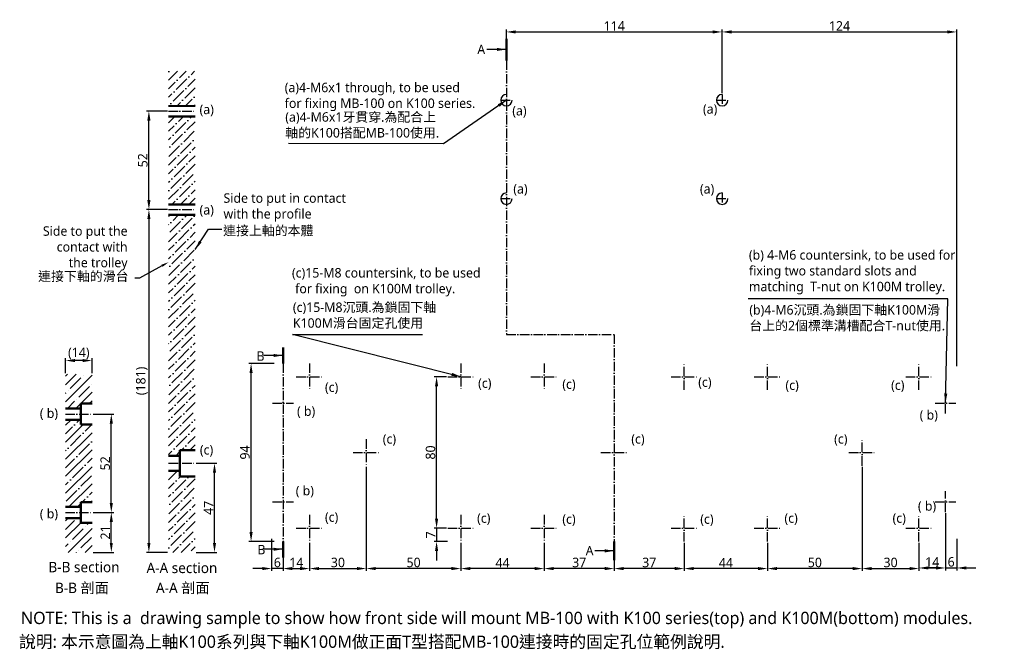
# Model space of a CAD drawing. Header units: millimetres. Extents: x 268 to 788, y 194 to 527.
import ezdxf
from ezdxf import colors
from ezdxf.entities.mleader import LeaderData, LeaderLine
from ezdxf.math import Vec2, Vec3

# ---------------------------------------------------------------- set-up
doc = ezdxf.new("R2010")
doc.units = ezdxf.units.MM
doc.linetypes.add('中心線5', pattern=[7.2, 5, -1, 0.2, -1])
doc.layers.add('中心線', color=5, linetype='中心線5')
doc.layers.add('標註線', color=3, linetype='Continuous')
doc.layers.add('外框線', color=7, linetype='Continuous', lineweight=50)
doc.styles.get("Standard").update_dxf_attribs({"font": 'msjh.ttf'})
doc.dimstyles.new('ISO-25', dxfattribs={"dimtxt": 5, "dimasz": 5, "dimexe": 1.25, "dimexo": 0.625, "dimtad": 1, "dimdec": 8, "dimtxsty": 'Standard', "dimcen": 2.5, "dimadec": 0, "dimazin": 0, "dimtfac": 1, "dimtdec": 8, "dimtmove": 0, "dimatfit": 3, "dimfxl": 0, "dimarcsym": 0})

# ---------------------------------------------------------------- blocks, each defined once
blk = doc.blocks.new('*D1')
at = {"layer": 'Defpoints', "color": 0}
for p in [(306.3, 266.66), (316.49, 266.66), (306.3, 245.66)]:
    blk.add_point(p, dxfattribs=at)
at = {"layer": '標註線', "color": 0, "lineweight": -2}
for p, q in [((306.93, 266.66), (317.74, 266.66)), ((316.49, 250.66), (316.49, 261.66)), ((306.93, 245.66), (317.74, 245.66))]:
    blk.add_line(p, q, dxfattribs=at)
at = {"layer": '標註線', "color": 0}
for points in [[(315.66, 261.66), (317.32, 261.66), (316.49, 266.66)], [(315.66, 250.66), (317.32, 250.66), (316.49, 245.66)]]:
    blk.add_solid(points, dxfattribs=at)
at = {"layer": '標註線', "color": 0, "insert": (313.31, 256.16), "char_height": 5, "attachment_point": 5, "rotation": 90}
blk.add_mtext('21', dxfattribs=at)
blk = doc.blocks.new('*D2')
at = {"layer": 'Defpoints', "color": 0}
for p in [(292.3, 346.92), (292.3, 339.66), (306.3, 339.66)]:
    blk.add_point(p, dxfattribs=at)
at = {"layer": '標註線', "color": 0, "lineweight": -2}
for p, q in [((292.3, 340.29), (292.3, 348.17)), ((301.3, 346.92), (297.3, 346.92)), ((306.3, 340.29), (306.3, 348.17))]:
    blk.add_line(p, q, dxfattribs=at)
at = {"layer": '標註線', "color": 0}
for points in [[(297.3, 347.75), (297.3, 346.09), (292.3, 346.92)], [(301.3, 347.75), (301.3, 346.09), (306.3, 346.92)]]:
    blk.add_solid(points, dxfattribs=at)
at = {"layer": '標註線', "color": 0, "insert": (299.3, 350.67), "char_height": 5, "attachment_point": 5}
blk.add_mtext('(14)', dxfattribs=at)
blk = doc.blocks.new('*D3')
at = {"layer": 'Defpoints', "color": 0}
for p in [(390.33, 345.39), (403.21, 345.39), (403.21, 251.39)]:
    blk.add_point(p, dxfattribs=at)
at = {"layer": '標註線', "color": 0, "lineweight": -2}
for p, q in [((402.59, 345.39), (389.08, 345.39)), ((390.33, 256.39), (390.33, 340.39)), ((402.59, 251.39), (389.08, 251.39))]:
    blk.add_line(p, q, dxfattribs=at)
at = {"layer": '標註線', "color": 0}
for points in [[(389.5, 340.39), (391.17, 340.39), (390.33, 345.39)], [(389.5, 256.39), (391.17, 256.39), (390.33, 251.39)]]:
    blk.add_solid(points, dxfattribs=at)
at = {"layer": '標註線', "color": 0, "insert": (387.12, 298.39), "char_height": 5, "attachment_point": 5, "rotation": 90}
blk.add_mtext('94', dxfattribs=at)
blk = doc.blocks.new('*D4')
at = {"layer": 'Defpoints', "color": 0}
for p in [(763.21, 520.42), (639.21, 505.39), (763.21, 343.39)]:
    blk.add_point(p, dxfattribs=at)
at = {"layer": '標註線', "color": 0, "lineweight": -2}
for p, q in [((639.21, 506.02), (639.21, 521.67)), ((644.21, 520.42), (758.21, 520.42)), ((763.21, 344.02), (763.21, 521.67))]:
    blk.add_line(p, q, dxfattribs=at)
at = {"layer": '標註線', "color": 0}
for points in [[(644.21, 521.25), (644.21, 519.59), (639.21, 520.42)], [(758.21, 521.25), (758.21, 519.59), (763.21, 520.42)]]:
    blk.add_solid(points, dxfattribs=at)
at = {"layer": '標註線', "color": 0, "insert": (701.21, 523.6), "char_height": 5, "attachment_point": 5}
blk.add_mtext('124', dxfattribs=at)
blk = doc.blocks.new('*D5')
at = {"layer": 'Defpoints', "color": 0}
for p in [(360.78, 292.66), (371, 292.66), (360.78, 245.66)]:
    blk.add_point(p, dxfattribs=at)
at = {"layer": '標註線', "color": 0, "lineweight": -2}
for p, q in [((361.4, 292.66), (372.25, 292.66)), ((371, 250.66), (371, 287.66)), ((361.4, 245.66), (372.25, 245.66))]:
    blk.add_line(p, q, dxfattribs=at)
at = {"layer": '標註線', "color": 0}
for points in [[(370.17, 287.66), (371.84, 287.66), (371, 292.66)], [(370.17, 250.66), (371.84, 250.66), (371, 245.66)]]:
    blk.add_solid(points, dxfattribs=at)
at = {"layer": '標註線', "color": 0, "insert": (367.88, 269.16), "char_height": 5, "attachment_point": 5, "rotation": 90}
blk.add_mtext('47', dxfattribs=at)
blk = doc.blocks.new('*D6')
at = {"layer": 'Defpoints', "color": 0}
for p in [(336.35, 478.66), (346.78, 478.66), (346.78, 426.66)]:
    blk.add_point(p, dxfattribs=at)
at = {"layer": '標註線', "color": 0, "lineweight": -2}
for p, q in [((346.15, 478.66), (335.1, 478.66)), ((336.35, 431.66), (336.35, 473.66)), ((346.15, 426.66), (335.1, 426.66))]:
    blk.add_line(p, q, dxfattribs=at)
at = {"layer": '標註線', "color": 0}
for points in [[(335.51, 473.66), (337.18, 473.66), (336.35, 478.66)], [(335.51, 431.66), (337.18, 431.66), (336.35, 426.66)]]:
    blk.add_solid(points, dxfattribs=at)
at = {"layer": '標註線', "color": 0, "insert": (333.14, 452.66), "char_height": 5, "attachment_point": 5, "rotation": 90}
blk.add_mtext('52', dxfattribs=at)
blk = doc.blocks.new('*D7')
at = {"layer": 'Defpoints', "color": 0}
for p in [(639.21, 520.42), (525.21, 505.39), (639.21, 487.39)]:
    blk.add_point(p, dxfattribs=at)
at = {"layer": '標註線', "color": 0, "lineweight": -2}
for p, q in [((525.21, 506.02), (525.21, 521.67)), ((530.21, 520.42), (634.21, 520.42)), ((639.21, 488.02), (639.21, 521.67))]:
    blk.add_line(p, q, dxfattribs=at)
at = {"layer": '標註線', "color": 0}
for points in [[(530.21, 521.25), (530.21, 519.59), (525.21, 520.42)], [(634.21, 521.25), (634.21, 519.59), (639.21, 520.42)]]:
    blk.add_solid(points, dxfattribs=at)
at = {"layer": '標註線', "color": 0, "insert": (582.21, 523.6), "char_height": 5, "attachment_point": 5}
blk.add_mtext('114', dxfattribs=at)
blk = doc.blocks.new('*D8')
at = {"layer": 'Defpoints', "color": 0}
for p in [(757.21, 266.89), (763.21, 253.39), (763.21, 237.41)]:
    blk.add_point(p, dxfattribs=at)
at = {"layer": '標註線', "color": 0, "lineweight": -2}
for p, q in [((757.21, 266.27), (757.21, 236.16)), ((763.21, 252.77), (763.21, 236.16)), ((752.21, 237.41), (747.21, 237.41)), ((757.21, 237.41), (763.21, 237.41)), ((768.21, 237.41), (773.21, 237.41))]:
    blk.add_line(p, q, dxfattribs=at)
at = {"layer": '標註線', "color": 0}
for points in [[(752.21, 238.25), (752.21, 236.58), (757.21, 237.41)], [(768.21, 238.25), (768.21, 236.58), (763.21, 237.41)]]:
    blk.add_solid(points, dxfattribs=at)
at = {"layer": '標註線', "color": 0, "insert": (760.21, 240.62), "char_height": 5, "attachment_point": 5}
blk.add_mtext('6', dxfattribs=at)
blk = doc.blocks.new('*D9')
at = {"layer": 'Defpoints', "color": 0}
for p in [(713.21, 290.77), (663.21, 251.39), (663.21, 237.09)]:
    blk.add_point(p, dxfattribs=at)
at = {"layer": '標註線', "color": 0, "lineweight": -2}
for p, q in [((713.21, 290.14), (713.21, 235.84)), ((663.21, 250.77), (663.21, 235.84)), ((708.21, 237.09), (668.21, 237.09))]:
    blk.add_line(p, q, dxfattribs=at)
at = {"layer": '標註線', "color": 0}
for points in [[(668.21, 237.93), (668.21, 236.26), (663.21, 237.09)], [(708.21, 237.93), (708.21, 236.26), (713.21, 237.09)]]:
    blk.add_solid(points, dxfattribs=at)
at = {"layer": '標註線', "color": 0, "insert": (688.21, 240.3), "char_height": 5, "attachment_point": 5}
blk.add_mtext('50', dxfattribs=at)
blk = doc.blocks.new('*D11')
at = {"layer": 'Defpoints', "color": 0}
for p in [(451.21, 291.39), (421.21, 251.39), (451.21, 237.09)]:
    blk.add_point(p, dxfattribs=at)
at = {"layer": '標註線', "color": 0, "lineweight": -2}
for p, q in [((451.21, 290.77), (451.21, 235.84)), ((421.21, 250.77), (421.21, 235.84)), ((426.21, 237.09), (446.21, 237.09))]:
    blk.add_line(p, q, dxfattribs=at)
at = {"layer": '標註線', "color": 0}
for points in [[(426.21, 237.93), (426.21, 236.26), (421.21, 237.09)], [(446.21, 237.93), (446.21, 236.26), (451.21, 237.09)]]:
    blk.add_solid(points, dxfattribs=at)
at = {"layer": '標註線', "color": 0, "insert": (436.21, 240.3), "char_height": 5, "attachment_point": 5}
blk.add_mtext('30', dxfattribs=at)
blk = doc.blocks.new('*D12')
at = {"layer": 'Defpoints', "color": 0}
for p in [(713.21, 291.39), (743.21, 251.39), (743.21, 237.09)]:
    blk.add_point(p, dxfattribs=at)
at = {"layer": '標註線', "color": 0, "lineweight": -2}
for p, q in [((713.21, 290.77), (713.21, 235.84)), ((743.21, 250.77), (743.21, 235.84)), ((718.21, 237.09), (738.21, 237.09))]:
    blk.add_line(p, q, dxfattribs=at)
at = {"layer": '標註線', "color": 0}
for points in [[(718.21, 237.93), (718.21, 236.26), (713.21, 237.09)], [(738.21, 237.93), (738.21, 236.26), (743.21, 237.09)]]:
    blk.add_solid(points, dxfattribs=at)
at = {"layer": '標註線', "color": 0, "insert": (728.21, 240.3), "char_height": 5, "attachment_point": 5}
blk.add_mtext('30', dxfattribs=at)
blk = doc.blocks.new('*D14')
at = {"layer": 'Defpoints', "color": 0}
for p in [(488.34, 338.39), (494.21, 338.39), (494.21, 258.39)]:
    blk.add_point(p, dxfattribs=at)
at = {"layer": '標註線', "color": 0, "lineweight": -2}
for p, q in [((493.59, 338.39), (487.09, 338.39)), ((488.34, 263.39), (488.34, 333.39)), ((493.59, 258.39), (487.09, 258.39))]:
    blk.add_line(p, q, dxfattribs=at)
at = {"layer": '標註線', "color": 0}
for points in [[(487.51, 333.39), (489.18, 333.39), (488.34, 338.39)], [(487.51, 263.39), (489.18, 263.39), (488.34, 258.39)]]:
    blk.add_solid(points, dxfattribs=at)
at = {"layer": '標註線', "color": 0, "insert": (485.13, 298.39), "char_height": 5, "attachment_point": 5, "rotation": 90}
blk.add_mtext('80', dxfattribs=at)
blk = doc.blocks.new('*D15')
at = {"layer": 'Defpoints', "color": 0}
for p in [(346.15, 426.66), (336.35, 245.66), (346.78, 245.66)]:
    blk.add_point(p, dxfattribs=at)
at = {"layer": '標註線', "color": 0, "lineweight": -2}
for p, q in [((345.53, 426.66), (335.1, 426.66)), ((336.35, 421.66), (336.35, 250.66)), ((346.15, 245.66), (335.1, 245.66))]:
    blk.add_line(p, q, dxfattribs=at)
at = {"layer": '標註線', "color": 0}
for points in [[(335.51, 421.66), (337.18, 421.66), (336.35, 426.66)], [(335.51, 250.66), (337.18, 250.66), (336.35, 245.66)]]:
    blk.add_solid(points, dxfattribs=at)
at = {"layer": '標註線', "color": 0, "insert": (332.6, 336.16), "char_height": 5, "attachment_point": 5, "rotation": 90}
blk.add_mtext('(181)', dxfattribs=at)
blk = doc.blocks.new('*D16')
at = {"layer": 'Defpoints', "color": 0}
for p in [(306.3, 318.66), (316.49, 318.66), (306.93, 266.66)]:
    blk.add_point(p, dxfattribs=at)
at = {"layer": '標註線', "color": 0, "lineweight": -2}
for p, q in [((306.93, 318.66), (317.74, 318.66)), ((316.49, 271.66), (316.49, 313.66)), ((307.55, 266.66), (317.74, 266.66))]:
    blk.add_line(p, q, dxfattribs=at)
at = {"layer": '標註線', "color": 0}
for points in [[(315.66, 313.66), (317.32, 313.66), (316.49, 318.66)], [(315.66, 271.66), (317.32, 271.66), (316.49, 266.66)]]:
    blk.add_solid(points, dxfattribs=at)
at = {"layer": '標註線', "color": 0, "insert": (313.28, 292.66), "char_height": 5, "attachment_point": 5, "rotation": 90}
blk.add_mtext('52', dxfattribs=at)
blk = doc.blocks.new('*D17')
at = {"layer": 'Defpoints', "color": 0}
for p in [(619.21, 251.39), (663.21, 251.39), (619.21, 237.09)]:
    blk.add_point(p, dxfattribs=at)
at = {"layer": '標註線', "color": 0, "lineweight": -2}
for p, q in [((619.21, 250.77), (619.21, 235.84)), ((663.21, 250.77), (663.21, 235.84)), ((658.21, 237.09), (624.21, 237.09))]:
    blk.add_line(p, q, dxfattribs=at)
at = {"layer": '標註線', "color": 0}
for points in [[(624.21, 237.93), (624.21, 236.26), (619.21, 237.09)], [(658.21, 237.93), (658.21, 236.26), (663.21, 237.09)]]:
    blk.add_solid(points, dxfattribs=at)
at = {"layer": '標註線', "color": 0, "insert": (641.21, 240.22), "char_height": 5, "attachment_point": 5}
blk.add_mtext('44', dxfattribs=at)
blk = doc.blocks.new('*D18')
at = {"layer": 'Defpoints', "color": 0}
for p in [(582.21, 251.39), (619.21, 251.39), (582.21, 237.09)]:
    blk.add_point(p, dxfattribs=at)
at = {"layer": '標註線', "color": 0, "lineweight": -2}
for p, q in [((582.21, 250.77), (582.21, 235.84)), ((619.21, 250.77), (619.21, 235.84)), ((614.21, 237.09), (587.21, 237.09))]:
    blk.add_line(p, q, dxfattribs=at)
at = {"layer": '標註線', "color": 0}
for points in [[(587.21, 237.93), (587.21, 236.26), (582.21, 237.09)], [(614.21, 237.93), (614.21, 236.26), (619.21, 237.09)]]:
    blk.add_solid(points, dxfattribs=at)
at = {"layer": '標註線', "color": 0, "insert": (600.71, 240.3), "char_height": 5, "attachment_point": 5}
blk.add_mtext('37', dxfattribs=at)
blk = doc.blocks.new('*D19')
at = {"layer": 'Defpoints', "color": 0}
for p in [(545.21, 251.39), (582.21, 251.39), (545.21, 237.09)]:
    blk.add_point(p, dxfattribs=at)
at = {"layer": '標註線', "color": 0, "lineweight": -2}
for p, q in [((545.21, 250.77), (545.21, 235.84)), ((582.21, 250.77), (582.21, 235.84)), ((577.21, 237.09), (550.21, 237.09))]:
    blk.add_line(p, q, dxfattribs=at)
at = {"layer": '標註線', "color": 0}
for points in [[(550.21, 237.93), (550.21, 236.26), (545.21, 237.09)], [(577.21, 237.93), (577.21, 236.26), (582.21, 237.09)]]:
    blk.add_solid(points, dxfattribs=at)
at = {"layer": '標註線', "color": 0, "insert": (563.71, 240.3), "char_height": 5, "attachment_point": 5}
blk.add_mtext('37', dxfattribs=at)
blk = doc.blocks.new('*D20')
at = {"layer": 'Defpoints', "color": 0}
for p in [(501.21, 251.39), (545.21, 251.39), (501.21, 237.09)]:
    blk.add_point(p, dxfattribs=at)
at = {"layer": '標註線', "color": 0, "lineweight": -2}
for p, q in [((501.21, 250.77), (501.21, 235.84)), ((545.21, 250.77), (545.21, 235.84)), ((540.21, 237.09), (506.21, 237.09))]:
    blk.add_line(p, q, dxfattribs=at)
at = {"layer": '標註線', "color": 0}
for points in [[(506.21, 237.93), (506.21, 236.26), (501.21, 237.09)], [(540.21, 237.93), (540.21, 236.26), (545.21, 237.09)]]:
    blk.add_solid(points, dxfattribs=at)
at = {"layer": '標註線', "color": 0, "insert": (523.21, 240.22), "char_height": 5, "attachment_point": 5}
blk.add_mtext('44', dxfattribs=at)
blk = doc.blocks.new('*D21')
at = {"layer": 'Defpoints', "color": 0}
for p in [(451.21, 290.77), (501.21, 251.39), (451.21, 237.09)]:
    blk.add_point(p, dxfattribs=at)
at = {"layer": '標註線', "color": 0, "lineweight": -2}
for p, q in [((451.21, 290.14), (451.21, 235.84)), ((501.21, 250.77), (501.21, 235.84)), ((496.21, 237.09), (456.21, 237.09))]:
    blk.add_line(p, q, dxfattribs=at)
at = {"layer": '標註線', "color": 0}
for points in [[(456.21, 237.93), (456.21, 236.26), (451.21, 237.09)], [(496.21, 237.93), (496.21, 236.26), (501.21, 237.09)]]:
    blk.add_solid(points, dxfattribs=at)
at = {"layer": '標註線', "color": 0, "insert": (476.21, 240.3), "char_height": 5, "attachment_point": 5}
blk.add_mtext('50', dxfattribs=at)
blk = doc.blocks.new('*D22')
at = {"layer": 'Defpoints', "color": 0}
for p in [(494.21, 258.39), (488.34, 251.39), (494.79, 251.39)]:
    blk.add_point(p, dxfattribs=at)
at = {"layer": '標註線', "color": 0, "lineweight": -2}
for p, q in [((488.34, 263.39), (488.34, 268.39)), ((493.59, 258.39), (487.09, 258.39)), ((488.34, 258.39), (488.34, 251.39)), ((494.17, 251.39), (487.09, 251.39)), ((488.34, 246.39), (488.34, 241.39))]:
    blk.add_line(p, q, dxfattribs=at)
at = {"layer": '標註線', "color": 0}
for points in [[(487.51, 263.39), (489.18, 263.39), (488.34, 258.39)], [(487.51, 246.39), (489.18, 246.39), (488.34, 251.39)]]:
    blk.add_solid(points, dxfattribs=at)
at = {"layer": '標註線', "color": 0, "insert": (485.22, 254.89), "char_height": 5, "attachment_point": 5, "rotation": 90}
blk.add_mtext('7', dxfattribs=at)
blk = doc.blocks.new('*D24')
at = {"layer": 'Defpoints', "color": 0}
for p in [(401.21, 253.39), (407.21, 251.39), (401.21, 237.09)]:
    blk.add_point(p, dxfattribs=at)
at = {"layer": '標註線', "color": 0, "lineweight": -2}
for p, q in [((401.21, 252.77), (401.21, 235.84)), ((407.21, 250.77), (407.21, 235.84)), ((396.21, 237.09), (391.21, 237.09)), ((407.21, 237.09), (401.21, 237.09)), ((412.21, 237.09), (417.21, 237.09))]:
    blk.add_line(p, q, dxfattribs=at)
at = {"layer": '標註線', "color": 0}
for points in [[(396.21, 237.93), (396.21, 236.26), (401.21, 237.09)], [(412.21, 237.93), (412.21, 236.26), (407.21, 237.09)]]:
    blk.add_solid(points, dxfattribs=at)
at = {"layer": '標註線', "color": 0, "insert": (404.21, 240.3), "char_height": 5, "attachment_point": 5}
blk.add_mtext('6', dxfattribs=at)
blk = doc.blocks.new('*D35')
at = {"layer": 'Defpoints', "color": 0}
for p in [(407.21, 251.39), (421.21, 251.39), (421.21, 237.09)]:
    blk.add_point(p, dxfattribs=at)
at = {"layer": '標註線', "color": 0, "lineweight": -2}
for p, q in [((407.21, 250.77), (407.21, 235.84)), ((421.21, 250.77), (421.21, 235.84)), ((412.21, 237.09), (416.21, 237.09))]:
    blk.add_line(p, q, dxfattribs=at)
at = {"layer": '標註線', "color": 0}
for points in [[(412.21, 237.93), (412.21, 236.26), (407.21, 237.09)], [(416.21, 237.93), (416.21, 236.26), (421.21, 237.09)]]:
    blk.add_solid(points, dxfattribs=at)
at = {"layer": '標註線', "color": 0, "insert": (414.21, 240.27), "char_height": 5, "attachment_point": 5}
blk.add_mtext('14', dxfattribs=at)
blk = doc.blocks.new('*D36')
at = {"layer": 'Defpoints', "color": 0}
for p in [(757.21, 266.89), (743.21, 251.39), (757.21, 237.41)]:
    blk.add_point(p, dxfattribs=at)
at = {"layer": '標註線', "color": 0, "lineweight": -2}
for p, q in [((757.21, 266.27), (757.21, 236.16)), ((743.21, 250.77), (743.21, 236.16)), ((748.21, 237.41), (752.21, 237.41))]:
    blk.add_line(p, q, dxfattribs=at)
at = {"layer": '標註線', "color": 0}
for points in [[(748.21, 238.25), (748.21, 236.58), (743.21, 237.41)], [(752.21, 238.25), (752.21, 236.58), (757.21, 237.41)]]:
    blk.add_solid(points, dxfattribs=at)
at = {"layer": '標註線', "color": 0, "insert": (750.21, 240.59), "char_height": 5, "attachment_point": 5}
blk.add_mtext('14', dxfattribs=at)

msp = doc.modelspace()

# ---------------------------------------------------------------- hatches: boundary and pattern name
h = msp.add_hatch()
h.set_pattern_fill('ANSI36', color=256)
h.paths.add_polyline_path([(360.77690723, 499.66298891), (346.77690723, 499.66298891), (346.77690723, 481.66258891), (360.77690723, 481.66258891)])
h.paths.add_polyline_path([(360.77690723, 475.66258891), (346.77690723, 475.66258891), (346.77690723, 429.66258891), (360.77690723, 429.66258891)])
h.paths.add_polyline_path([(360.77690723, 423.66258891), (346.77690723, 423.66258891), (346.77690723, 296.66258891), (352.77690723, 296.66258891), (352.77690723, 299.66258891), (360.77690723, 299.66258891)])
h.paths.add_polyline_path([(360.77690723, 285.66258891), (352.77690723, 285.66258891), (352.77690723, 288.66258891), (346.77690723, 288.66258891), (346.77690723, 245.66258891), (360.77690723, 245.66258891)])
h = msp.add_hatch()
h.set_pattern_fill('ANSI35', color=256, style=0)
h.set_pattern_definition([(45, (63.615, -5.732), (-4.49013, 4.49013), []), (45, (68.105, -5.732), (-4.49013, 4.49013), [7.9375, -1.5875, 0, -1.5875])])
h.paths.add_polyline_path([(306.3046725, 313.16258891), (300.3046725, 313.16258891), (300.3046725, 315.66258891), (292.3046725, 315.66258891), (292.3046725, 269.66258891), (300.3046725, 269.66258891), (300.3046725, 272.16258891), (306.3046725, 272.16258891)])

# ---------------------------------------------------------------- linework, layer by layer
for p, q in [((346.77690723, 481.66258891), (360.77690723, 481.66258891)), ((346.77690723, 481.16258891), (360.77690723, 481.16258891)), ((346.77690723, 476.16258891), (360.77690723, 476.16258891)), ((346.77690723, 475.66258891), (360.77690723, 475.66258891)), ((346.77690723, 429.66258891), (360.77690723, 429.66258891)), ((346.77690723, 429.16258891), (360.77690723, 429.16258891)), ((346.77690723, 424.16258891), (360.77690723, 424.16258891)), ((346.77690723, 423.66258891), (360.77690723, 423.66258891)), ((292.3046725, 334.12769682), (297.83956459, 339.66258891)), ((292.3046725, 338.61782294), (293.34943846, 339.66258891)), ((292.3046725, 325.1474407), (306.3046725, 339.1474407)), ((301.55237975, 338.88527407), (301.55237975, 338.88527407)), ((294.81718765, 332.15008198), (300.42984773, 337.76274205)), ((299.30731571, 327.65995392), (304.91997579, 333.27261399)), ((306.04250781, 334.39514601), (306.04250781, 334.39514601)), ((292.3046725, 329.63756682), (292.57212362, 329.90501795)), ((293.69465564, 331.02754996), (293.69465564, 331.02754996)), ((297.80007683, 321.66258891), (306.3046725, 330.16718458)), ((293.30995071, 321.66258891), (297.06225168, 325.41488989)), ((298.1847837, 326.5374219), (298.1847837, 326.5374219)), ((304.79020683, 324.16258891), (306.3046725, 325.67705458)), ((292.3046725, 262.28564786), (293.68161355, 263.66258891)), ((292.3046725, 257.79551786), (297.06225168, 262.55309704)), ((292.3046725, 253.30539173), (300.3046725, 261.30539173)), ((303.79744378, 260.30803301), (304.65199968, 261.16258891)), ((293.6421258, 245.66258891), (306.3046725, 258.32513561)), ((295.93971967, 252.4503089), (301.55237975, 258.06296898)), ((302.67491176, 259.18550099), (302.67491176, 259.18550099)), ((292.3046725, 248.81526173), (293.69465564, 250.20524487)), ((294.81718765, 251.32777689), (294.81718765, 251.32777689)), ((300.42984773, 247.96018084), (306.04250781, 253.57284092)), ((298.1322558, 245.66258891), (298.1847837, 245.71511681)), ((299.30731571, 246.83764883), (299.30731571, 246.83764883)), ((302.62238192, 245.66258891), (306.3046725, 249.34487949))]:
    msp.add_line(p, q)
at = {"lineweight": 50}
for p, q in [((300.3046725, 324.16258891), (300.3046725, 313.16258891)), ((300.3046725, 324.16258891), (306.3046725, 324.16258891)), ((292.3046725, 321.66258891), (300.3046725, 321.66258891)), ((292.3046725, 315.66258891), (300.3046725, 315.66258891)), ((300.3046725, 313.16258891), (306.3046725, 313.16258891)), ((300.3046725, 272.16258891), (300.3046725, 261.16258891)), ((300.3046725, 272.16258891), (306.3046725, 272.16258891)), ((292.3046725, 269.66258891), (300.3046725, 269.66258891)), ((292.3046725, 263.66258891), (300.3046725, 263.66258891)), ((300.3046725, 261.16258891), (306.3046725, 261.16258891))]:
    msp.add_line(p, q, dxfattribs=at)
for centre in [(525.21102133, 484.39504349), (639.21102133, 484.39464349), (525.21102133, 432.39504349), (639.21102133, 432.39504349)]:
    msp.add_arc(centre, 3, 90, 0)
at = {"layer": '中心線'}
for p, q in [((525.21102133, 505.39464349), (525.21102133, 360.70430926)), ((522.21102133, 484.39494694), (528.21102133, 484.39493176)), ((636.21102133, 484.39465866), (642.21102133, 484.39464349)), ((639.21102133, 487.39464349), (639.21102133, 481.39464349)), ((346.77690723, 478.66258891), (360.77690723, 478.66258891)), ((522.21102133, 432.39504349), (528.21102133, 432.39504349)), ((636.21102133, 432.39504349), (642.21102133, 432.39504349)), ((639.21102133, 435.39504349), (639.21102133, 429.39504349)), ((346.77690723, 426.66258891), (360.77690723, 426.66258891)), ((525.21102133, 360.70430926), (582.21102133, 360.70430926)), ((582.21102133, 360.70430926), (582.21102133, 251.39464349)), ((407.21102133, 345.39464349), (407.21102133, 251.39464349)), ((421.21102133, 345.39464349), (421.21102133, 331.39464349)), ((501.21102133, 345.39464349), (501.21102133, 331.39464349)), ((545.21102133, 345.39464349), (545.21102133, 331.39464349)), ((619.21102133, 331.39464349), (619.21102133, 345.39464349)), ((663.21102133, 331.39464349), (663.21102133, 345.39464349)), ((743.21102133, 331.39464349), (743.21102133, 345.39464349)), ((414.21102133, 338.39464349), (428.21102133, 338.39464349)), ((494.21102133, 338.39464349), (508.21102133, 338.39464349)), ((538.21102133, 338.39464349), (552.21102133, 338.39464349)), ((612.21102133, 338.39464349), (626.21102133, 338.39464349)), ((656.21102133, 338.39464349), (670.21102133, 338.39464349)), ((736.21102133, 338.39464349), (750.21102133, 338.39464349)), ((757.21102133, 318.89464349), (757.21102133, 329.89464349)), ((401.71102133, 324.39464349), (412.71102133, 324.39464349)), ((751.71102133, 324.39464349), (762.71102133, 324.39464349)), ((292.3046725, 318.66258891), (306.3046725, 318.66258891)), ((451.21102133, 305.39464349), (451.21102133, 291.39464349)), ((713.21102133, 291.39464349), (713.21102133, 305.39464349)), ((444.21102133, 298.39464349), (458.21102133, 298.39464349)), ((575.21102133, 298.39464349), (589.21102133, 298.39464349)), ((706.21102133, 298.39464349), (720.21102133, 298.39464349)), ((346.77690723, 292.66258891), (360.77690723, 292.66258891)), ((757.21102133, 266.89464349), (757.21102133, 277.89464349)), ((401.71102133, 272.39464349), (412.71102133, 272.39464349)), ((751.71102133, 272.39464349), (762.71102133, 272.39464349)), ((292.3046725, 266.66258891), (306.3046725, 266.66258891)), ((421.21102133, 265.39464349), (421.21102133, 251.39464349)), ((501.21102133, 265.39464349), (501.21102133, 251.39464349)), ((545.21102133, 265.39464349), (545.21102133, 251.39464349)), ((619.21102133, 251.39464349), (619.21102133, 265.39464349)), ((663.21102133, 251.39464349), (663.21102133, 265.39464349)), ((743.21102133, 251.39464349), (743.21102133, 265.39464349)), ((414.21102133, 258.39464349), (428.21102133, 258.39464349)), ((494.21102133, 258.39464349), (508.21102133, 258.39464349)), ((538.21102133, 258.39464349), (552.21102133, 258.39464349)), ((612.21102133, 258.39464349), (626.21102133, 258.39464349)), ((656.21102133, 258.39464349), (670.21102133, 258.39464349)), ((736.21102133, 258.39464349), (750.21102133, 258.39464349))]:
    msp.add_line(p, q, dxfattribs=at)
at = {"layer": '外框線'}
for p, q in [((346.77690723, 296.66258891), (352.77690723, 296.66258891)), ((352.77690723, 299.66258891), (360.77690723, 299.66258891)), ((352.77690723, 299.66258891), (352.77690723, 285.66258891)), ((346.77690723, 288.66258891), (352.77690723, 288.66258891)), ((352.77690723, 285.66258891), (360.77690723, 285.66258891))]:
    msp.add_line(p, q, dxfattribs=at)
at = {"layer": '標註線', "lineweight": 50}
for p, q in [((525.21102133, 505.39464349), (525.21102133, 516.70869962)), ((407.21102133, 345.39464349), (407.21102133, 353.87107061)), ((407.21102133, 242.9520864), (407.21102133, 251.39464349)), ((582.21102133, 251.39464349), (582.21102133, 241.47557836))]:
    msp.add_line(p, q, dxfattribs=at)

# ---------------------------------------------------------------- texts
for s, insert, char_height, attachment_point in [('(a)4-M6x1 through, to be used \\Pfor fixing MB-100 on K100 series.', (408.10305001, 493.62023609), 5, 1), ('Side to put in contact\\Pwith the profile', (375.77146566, 435.22239272), 5, 1), ('Side to put the\\Pcontact with\\Pthe trolley', (325.08586196, 394.46302541), 5, 9), ('B-B section', (283.27820851, 240.63223021), 5.5, 1), ('A-A section', (335.08643539, 240.20627249), 5.5, 1), ('NOTE: This is a  drawing sample to show how front side will mount MB-100 with K100 series(top) and K100M(bottom) modules.', (268.74571011, 214.28434552), 6.5, 1)]:
    msp.add_mtext(s, dxfattribs=dict(insert=insert, char_height=char_height, attachment_point=attachment_point))
at = {"char_height": 5, "attachment_point": 1}
for s, insert, width in [('(b) 4-M6 countersink, to be used for\\Pfixing two standard slots and \\Pmatching  T-nut on K100M trolley.', (653.36237646, 405.18467687), 2.842170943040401e-14), ('(c)15-M8 countersink, to be used\\P for fixing  on K100M trolley.', (411.9245395, 395.7568995), 5.684341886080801e-14)]:
    msp.add_mtext(s, dxfattribs=dict(at, insert=insert, width=width))
at = {"layer": '標註線', "lineweight": 50, "char_height": 5, "attachment_point": 1}
for s, insert, width in [('A', (509.86399407, 513.70587891), 1.953992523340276e-14), ('B', (393.18875599, 351.78647501), 1.77635683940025e-15), ('B', (393.65915057, 249.61703166), 1.77635683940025e-15), ('A', (567.10617266, 249.06457896), 1.953992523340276e-14)]:
    msp.add_mtext(s, dxfattribs=dict(at, insert=insert, width=width))
at = {"layer": '標註線'}
for s, insert, char_height, attachment_point in [('(a)', (363.11763718, 482.04299733), 5, 1), ('(a)4-M6x1牙貫穿.為配合上\\P軸的K100搭配MB-100使用.', (408.41206195, 478.02222716), 5, 1), ('(a)', (528.34015176, 481.34694481), 5, 1), ('(a)', (629.09294411, 482.24472144), 5, 1), ('(a)', (528.87607013, 440.09992097), 5, 1), ('(a)', (627.48518599, 440.09992097), 5, 1), ('(a)', (363.11763718, 429.01111064), 5, 1), ('連接上軸的本體', (375.55226629, 418.04246055), 5, 1), ('連接下軸的滑台', (325.56214062, 388.3296015), 5, 9), ('(c)15-M8沉頭.為鎖固下軸\\PK100M滑台固定孔使用', (412.42840029, 377.57523057), 5, 1), ('(b)4-M6沉頭.為鎖固下軸K100M滑\\P台上的2個標準溝槽配合T-nut使用.', (653.57784673, 376.19792698), 5, 1), ('(c)', (626.58492855, 338.05222983), 5, 1), ('(c)', (429.36669833, 335.37385147), 5, 1), ('(c)', (510.29048235, 337.51655416), 5, 1), ('(c)', (554.77176891, 336.98087849), 5, 1), ('(c)', (672.67397174, 336.44520282), 5, 1), ('(c)', (728.49367785, 336.44520282), 5, 1), ('( b)', (414.61219232, 322.70693836), 5, 1), ('( b)', (278.74477391, 321.61764951), 5, 1), ('( b)', (743.59848201, 320.72627766), 5, 1), ('(c)', (459.91408617, 308.05439413), 5, 1), ('(c)', (591.21426785, 308.05439413), 5, 1), ('(c)', (698.3980882, 308.05439413), 5, 1), ('(c)', (363.289218, 302.32233955), 5, 1), ('( b)', (413.9509212, 280.74350838), 5, 1), ('( b)', (742.6622939, 272.63326529), 5, 1), ('( b)', (278.74477391, 268.58576281), 5, 1), ('(c)', (429.36669833, 266.80737029), 5, 1), ('(c)', (509.75456397, 266.27169462), 5, 1), ('(c)', (554.77176891, 265.73601894), 5, 1), ('(c)', (627.6567668, 265.73601894), 5, 1), ('(c)', (672.13805336, 266.27169462), 5, 1), ('(c)', (729.2643308, 266.27169462), 5, 1), ('B-B 剖面', (286.73156206, 229.65218656), 5.5, 1), ('A-A 剖面', (340.10014238, 229.65218656), 5.5, 1), ('說明: 本示意圖為上軸K100系列與下軸K100M做正面T型搭配MB-100連接時的固定孔位範例說明.', (267.74874254, 201.74514592), 6.5, 1)]:
    msp.add_mtext(s, dxfattribs=dict(at, insert=insert, char_height=char_height, attachment_point=attachment_point))

# ---------------------------------------------------------------- dimensions: what is measured, and where the dimension line sits
for base, p1, p2, picture, middle in [((639.2110213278, 520.4192418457), (525.2110213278, 505.3946434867), (639.2110213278, 487.3946434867), '*D7', (582.2110213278, 523.6007299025)), ((763.2110213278, 520.4192418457), (639.2110213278, 505.3946434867), (763.2110213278, 343.3946434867), '*D4', (701.2110213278, 523.6007299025)), ((451.2110213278, 237.0925542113), (421.2110213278, 251.3946434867), (451.2110213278, 291.3946434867), '*D11', (436.2110213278, 240.3014793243)), ((743.2110213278, 237.0925542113), (713.2110213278, 291.3946434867), (743.2110213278, 251.3946434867), '*D12', (728.2110213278, 240.3014793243)), ((663.2110213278, 237.0925542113), (713.2110213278, 290.7696434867), (663.2110213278, 251.3946434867), '*D9', (688.2110213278, 240.3014793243)), ((757.2110213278, 237.4133511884), (743.2110213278, 251.3946434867), (757.2110213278, 266.8946434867), '*D36', (750.2110213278, 240.5948392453)), ((763.2110213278, 237.4133511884), (757.2110213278, 266.8946434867), (763.2110213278, 253.3946434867), '*D8', (760.2110213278, 240.6222763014)), ((401.2110213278, 237.0925542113), (407.2110213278, 251.3946434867), (401.2110213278, 253.3946434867), '*D24', (404.2110213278, 240.3014793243)), ((421.2110213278, 237.0925542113), (407.2110213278, 251.3946434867), (421.2110213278, 251.3946434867), '*D35', (414.2110213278, 240.2740422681)), ((619.2110213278, 237.0925542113), (663.2110213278, 251.3946434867), (619.2110213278, 251.3946434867), '*D17', (641.2110213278, 240.2175542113))]:
    dim = msp.add_linear_dim(base=base, p1=p1, p2=p2, dimstyle='ISO-25', dxfattribs=at)
    dim.commit()
    dim.dimension.update_dxf_attribs({"geometry": picture, "text_midpoint": middle})
for base, p1, p2, picture, middle in [((336.347478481, 478.6625889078), (346.7769072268, 426.6625889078), (346.7769072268, 478.6625889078), '*D6', (333.138553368, 452.6625889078)), ((390.3339000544, 345.3946434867), (403.2110213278, 251.3946434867), (403.2110213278, 345.3946434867), '*D3', (387.1249749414, 298.3946434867)), ((488.3438238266, 338.3946434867), (494.2110213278, 258.3946434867), (494.2110213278, 338.3946434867), '*D14', (485.1348987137, 298.3946434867)), ((316.4885326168, 318.6625889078), (306.9296725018, 266.6625889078), (306.3046725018, 318.6625889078), '*D16', (313.2796075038, 292.6625889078)), ((371.0021579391, 292.6625889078), (360.7769072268, 245.6625889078), (360.7769072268, 292.6625889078), '*D5', (367.8771579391, 269.1625889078)), ((316.4885326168, 266.6625889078), (306.3046725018, 245.6625889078), (306.3046725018, 266.6625889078), '*D1', (313.30704456, 256.1625889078)), ((488.3438238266, 251.3946434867), (494.2110213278, 258.3946434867), (494.7912076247, 251.3946434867), '*D22', (485.2188238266, 254.8946434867))]:
    dim = msp.add_linear_dim(base=base, p1=p1, p2=p2, angle=90, dimstyle='ISO-25', dxfattribs=at)
    dim.commit()
    dim.dimension.update_dxf_attribs({"geometry": picture, "text_midpoint": middle})
for base, p1, p2, angle, text, picture, middle in [((336.34747848, 245.66258891), (346.15190723, 426.66298891), (346.77690723, 245.66258891), 90, '(181)', '*D15', (332.59788197, 336.16278891)), ((292.3046725, 346.91958943), (306.3046725, 339.66258891), (292.3046725, 339.66258891), 180, '(14)', '*D2', (299.3046725, 350.66918595))]:
    dim = msp.add_linear_dim(base=base, p1=p1, p2=p2, angle=angle, text=text, dimstyle='ISO-25', dxfattribs=at)
    dim.commit()
    dim.dimension.update_dxf_attribs({"geometry": picture, "text_midpoint": middle})
for base, p1, p2, picture, middle in [((451.2110213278, 237.0925542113), (501.2110213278, 251.3946434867), (451.2110213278, 290.7696434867), '*D21', (476.2110213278, 240.3014793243)), ((501.2110213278, 237.0925542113), (545.2110213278, 251.3946434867), (501.2110213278, 251.3946434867), '*D20', (523.2110213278, 240.2175542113)), ((545.2110213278, 237.0925542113), (582.2110213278, 251.3946434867), (545.2110213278, 251.3946434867), '*D19', (563.7110213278, 240.3014793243)), ((582.2110213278, 237.0925542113), (619.2110213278, 251.3946434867), (582.2110213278, 251.3946434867), '*D18', (600.7110213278, 240.3014793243))]:
    dim = msp.add_linear_dim(base=base, p1=p1, p2=p2, dimstyle='ISO-25', override={"dimtmove": 1}, dxfattribs=at)
    dim.commit()
    dim.dimension.update_dxf_attribs({"geometry": picture, "text_midpoint": middle})

# ---------------------------------------------------------------- leaders
for points in [[(525.21102133, 511.19089929), (514.88078846, 511.19089929)], [(525.21102133, 484.39504349), (492.01588808, 461.41924222), (410.0715061, 461.43978111)], [(757.21102133, 324.39464349), (758.51643942, 379.51208926), (652.99674897, 379.51208926)], [(501.21102133, 338.39464349), (412.18413821, 360.66207258), (480.92535304, 360.66207258)], [(407.21102133, 349.60869449), (396.84298454, 349.60869449)], [(407.21102133, 247.2948908), (397.04800503, 247.2948908)], [(582.21102133, 246.43694026), (571.88954415, 246.43694026)]]:
    msp.add_leader(points, dimstyle='ISO-25', override={"dimgap": 0.625, "dimtad": 0}, dxfattribs=at)
at = {"layer": '標註線', "annotation_type": 0, "has_hookline": 1, "hookline_direction": 0, "text_width": 45.44222079}
msp.add_leader([(360.77690723, 405.50130177), (367.85208736, 416.29246055), (374.92726629, 416.29246055)], dimstyle='ISO-25', override={"dimgap": 0.625, "dimtad": 0}, dxfattribs=at)
at = {"layer": '標註線'}
ml = msp.add_multileader_mtext('Standard', dxfattribs=at)
ml.set_content('', color=256)
ml.set_leader_properties()
ml.build(insert=Vec2(0, 0))
ml.multileader.update_dxf_attribs({"text_right_attachment_type": 6, "dogleg_length": 0.36})
ctx = ml.context
ctx.base_point, ctx.plane_origin = Vec3(326.99613181, 392.47065934), Vec3(346.77690723, 374.06989371)
ctx.right_attachment, ctx.text_align_type = 6, 2
notes = []
notes.append((ctx, [(0, (1, 1, 0), (331.35613181, 390.47065934), (-1, 0), 0.36, [(0, [(346.77690723, 398.8729772)], 0, [])])]))
ctx.mtext.insert, ctx.mtext.alignment, ctx.mtext.flow_direction = Vec3(328.99613181, 394.47065934), 3, 5
for ctx, leaders in notes:
    for number, flags, end, landing, length, lines in leaders:
        leader = LeaderData()
        leader.index, (leader.has_last_leader_line, leader.has_dogleg_vector, leader.attachment_direction) = number, flags
        leader.last_leader_point, leader.dogleg_vector, leader.dogleg_length = Vec3(end), Vec3(landing), length
        for number, points, colour, breaks in lines:
            line = LeaderLine()
            line.index, line.vertices, line.color, line.breaks = number, Vec3.list(points), colors.encode_raw_color(colour), breaks
            leader.lines.append(line)
        ctx.leaders.append(leader)

doc.saveas('drawing.dxf')
